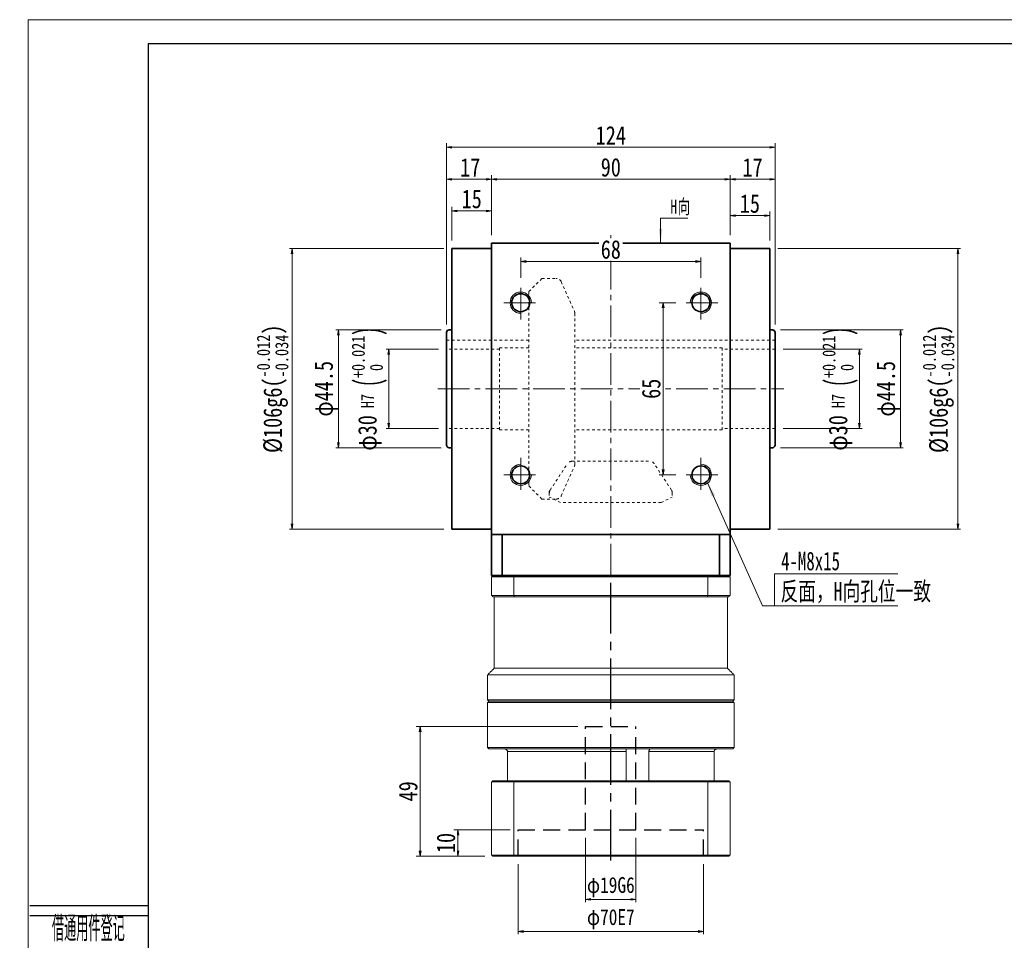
# Model space of a CAD drawing. Header units: millimetres. Extents: x -3 to 779, y 0 to 538.
# Tile 2 of 3: x -3 to 368, y 191 to 538. Entities that reach past the tile are written whole.
import ezdxf
from ezdxf.enums import TextEntityAlignment as Align

# ---------------------------------------------------------------- set-up
doc = ezdxf.new("R2010")
doc.units = ezdxf.units.MM
for name, pattern in [('CENTER2', [28.575, 19.05, -3.175, 3.175, -3.175]), ('DASHED2', [9.525, 6.35, -3.175]), ('点画线', [18, 12, -2, 2, -2]), ('虚线', [2, 1, -1])]:
    doc.linetypes.add(name, pattern=pattern)
for name, color, linetype in [('2细线层', 4, 'Continuous'), ('3中心线层', 1, 'CENTER2'), ('4虚线层', 6, 'DASHED2'), ('6文字层', 3, 'Continuous')]:
    doc.layers.add(name, color=color, linetype=linetype)
for name, color, linetype, lineweight in [('EB0', 7, 'Continuous', 35), ('中心线层', 1, '点画线', 18), ('图框_外框线', 7, 'Continuous', 18), ('尺寸线层', 3, 'Continuous', 18), ('尺寸线层 @ 1', 3, 'Continuous', 18), ('粗实线层', 7, 'Continuous', 35), ('虚线层', 6, '虚线', 18)]:
    doc.layers.add(name, color=color, linetype=linetype, lineweight=lineweight)
doc.styles.add('Annotative', font='SimSun.ttf')
doc.styles.add('PC_TEXTSTYLE', font='ISOCP.SHX', dxfattribs={"width": 0.707, "bigfont": 'GBCBIG.SHX'})
doc.styles.add('宋体', font='SimSun.ttf', dxfattribs={"width": 0.8})
doc.styles.add('标准', font='txt', dxfattribs={"width": 0.667})
doc.dimstyles.new('A水平标注$0', dxfattribs={"dimtxt": 3.5, "dimasz": 2, "dimexe": 1.5, "dimexo": 3, "dimgap": 1.1, "dimtad": 1, "dimtoh": 1, "dimdec": 4, "dimdsep": 46, "dimtxsty": '宋体', "dimblk": 'OPEN', "dimcen": 3, "dimclrd": 3, "dimclre": 3, "dimclrt": 6, "dimadec": 0, "dimazin": 0, "dimtm": 1e-09, "dimtfac": 1, "dimtdec": 4, "dimtix": 1, "dimtmove": 0, "dimatfit": 3, "dimldrblk": 'OPEN', "dimfxl": 0, "dimlwd": 13, "dimlwe": 13, "dimarcsym": 0})
doc.dimstyles.new('D直径标注φ25', dxfattribs={"dimtxt": 3.5, "dimasz": 2, "dimexe": 1, "dimexo": 3, "dimtad": 1, "dimtoh": 1, "dimdec": 1, "dimdsep": 46, "dimtxsty": '宋体', "dimblk": 'OPEN', "dimcen": 3, "dimclrd": 3, "dimclre": 3, "dimclrt": 130, "dimadec": 0, "dimazin": 0, "dimtm": 1e-09, "dimtfac": 1, "dimtdec": 1, "dimtmove": 0, "dimatfit": 0, "dimldrblk": 'OPEN', "dimfxl": 0, "dimlwd": 13, "dimlwe": 13, "dimarcsym": 0})

# ---------------------------------------------------------------- blocks, each defined once
blk = doc.blocks.new('_Open')
at = {"color": 0, "linetype": 'ByBlock', "lineweight": -2}
for p, q in [((-1, 0.17), (0, 0)), ((-1, -0.17), (0, 0)), ((0, 0), (-1, 0))]:
    blk.add_line(p, q, dxfattribs=at)
blk = doc.blocks.new('*D9')
at = {"layer": 'Defpoints', "color": 0, "transparency": 16777216}
for p in [(253.91, 446.91), (185.91, 437.75), (253.91, 437.75)]:
    blk.add_point(p, dxfattribs=at)
at = {"layer": '尺寸线层', "color": 3, "lineweight": 13, "transparency": 16777216}
for p, q in [((185.91, 440.75), (185.91, 448.41)), ((187.91, 446.91), (251.91, 446.91)), ((253.91, 440.75), (253.91, 448.41))]:
    blk.add_line(p, q, dxfattribs=at)
at = {"layer": '尺寸线层', "color": 3, "lineweight": 13, "transparency": 16777216, "xscale": 2, "yscale": 2, "zscale": 2, "rotation": 180}
blk.add_blockref('_Open', (185.91, 446.91), dxfattribs=at)
at = {"layer": '尺寸线层', "color": 3, "lineweight": 13, "transparency": 16777216, "xscale": 2, "yscale": 2, "zscale": 2}
blk.add_blockref('_Open', (253.91, 446.91), dxfattribs=at)
at = {"layer": '尺寸线层', "color": 6, "transparency": 16777216, "insert": (219.91, 451.41), "char_height": 7, "attachment_point": 5, "style": '宋体', "bg_fill": 3, "box_fill_scale": 1.1, "bg_fill_color": 256, "bg_fill_true_color": 13158600, "bg_fill_transparency": 0}
blk.add_mtext('68', dxfattribs=at)
blk = doc.blocks.new('*D10')
at = {"layer": 'Defpoints', "color": 0, "transparency": 16777216}
for p in [(247.51, 431.35), (239.67, 366.35), (247.51, 366.35)]:
    blk.add_point(p, dxfattribs=at)
at = {"layer": '尺寸线层', "color": 3, "lineweight": 13, "transparency": 16777216}
for p, q in [((244.51, 431.35), (238.17, 431.35)), ((239.67, 429.35), (239.67, 368.35)), ((244.51, 366.35), (238.17, 366.35))]:
    blk.add_line(p, q, dxfattribs=at)
at = {"layer": '尺寸线层', "color": 3, "lineweight": 13, "transparency": 16777216, "xscale": 2, "yscale": 2, "zscale": 2}
for p, rotation in [((239.67, 431.35), 90), ((239.67, 366.35), 270)]:
    blk.add_blockref('_Open', p, dxfattribs=dict(at, rotation=rotation))
at = {"layer": '尺寸线层', "color": 6, "transparency": 16777216, "insert": (235.17, 398.85), "char_height": 7, "attachment_point": 5, "rotation": 90, "style": '宋体', "bg_fill": 3, "box_fill_scale": 1.1, "bg_fill_color": 256, "bg_fill_true_color": 13158600, "bg_fill_transparency": 0}
blk.add_mtext('65', dxfattribs=at)
blk = doc.blocks.new('*D11')
at = {"layer": 'Defpoints', "color": 0, "transparency": 16777216}
for p in [(279.91, 451.85), (279.91, 345.85), (350.92, 345.85)]:
    blk.add_point(p, dxfattribs=at)
at = {"layer": '尺寸线层', "color": 3, "lineweight": 13, "transparency": 16777216}
for p, q in [((282.91, 451.85), (351.92, 451.85)), ((350.92, 449.85), (350.92, 347.85)), ((282.91, 345.85), (351.92, 345.85))]:
    blk.add_line(p, q, dxfattribs=at)
at = {"layer": '尺寸线层', "color": 3, "lineweight": 13, "transparency": 16777216, "xscale": 2, "yscale": 2, "zscale": 2}
for p, rotation in [((350.92, 451.85), 90), ((350.92, 345.85), 270)]:
    blk.add_blockref('_Open', p, dxfattribs=dict(at, rotation=rotation))
at = {"layer": '尺寸线层', "color": 130, "transparency": 16777216, "insert": (343.59, 398.85), "char_height": 7, "attachment_point": 5, "rotation": 90, "style": '宋体'}
blk.add_mtext('{\\A1;\\A1;%%C106g6({\\H0.707107x;\\S-0.012^ -0.034;})}', dxfattribs=at)
blk = doc.blocks.new('*D12')
at = {"layer": 'Defpoints', "color": 0, "transparency": 16777216}
for p in [(158.91, 421.1), (117.1, 376.6), (158.91, 376.6)]:
    blk.add_point(p, dxfattribs=at)
at = {"layer": '尺寸线层', "color": 3, "lineweight": 13, "transparency": 16777216}
for p, q in [((155.91, 421.1), (116.1, 421.1)), ((117.1, 419.1), (117.1, 378.6)), ((155.91, 376.6), (116.1, 376.6))]:
    blk.add_line(p, q, dxfattribs=at)
at = {"layer": '尺寸线层', "color": 3, "lineweight": 13, "transparency": 16777216, "xscale": 2, "yscale": 2, "zscale": 2}
for p, rotation in [((117.1, 421.1), 90), ((117.1, 376.6), 270)]:
    blk.add_blockref('_Open', p, dxfattribs=dict(at, rotation=rotation))
at = {"layer": '尺寸线层', "color": 130, "transparency": 16777216, "insert": (112.45, 398.85), "char_height": 7, "attachment_point": 5, "rotation": 90, "style": '宋体'}
blk.add_mtext('φ44.5', dxfattribs=at)
blk = doc.blocks.new('*D13')
at = {"layer": 'Defpoints', "color": 0, "transparency": 16777216}
for p in [(159.91, 451.85), (99.58, 345.85), (159.91, 345.85)]:
    blk.add_point(p, dxfattribs=at)
at = {"layer": '尺寸线层', "color": 3, "lineweight": 13, "transparency": 16777216}
for p, q in [((156.91, 451.85), (98.58, 451.85)), ((99.58, 449.85), (99.58, 347.85)), ((156.91, 345.85), (98.58, 345.85))]:
    blk.add_line(p, q, dxfattribs=at)
at = {"layer": '尺寸线层', "color": 3, "lineweight": 13, "transparency": 16777216, "xscale": 2, "yscale": 2, "zscale": 2}
for p, rotation in [((99.58, 451.85), 90), ((99.58, 345.85), 270)]:
    blk.add_blockref('_Open', p, dxfattribs=dict(at, rotation=rotation))
at = {"layer": '尺寸线层', "color": 130, "transparency": 16777216, "insert": (92.25, 398.85), "char_height": 7, "attachment_point": 5, "rotation": 90, "style": '宋体'}
blk.add_mtext('{\\A1;\\A1;%%C106g6({\\H0.707107x;\\S-0.012^ -0.034;})}', dxfattribs=at)
blk = doc.blocks.new('*D14')
at = {"layer": 'Defpoints', "color": 0, "transparency": 16777216}
for p in [(264.91, 477.94), (174.91, 453.85), (264.91, 453.85)]:
    blk.add_point(p, dxfattribs=at)
at = {"layer": '尺寸线层', "color": 3, "lineweight": 13, "transparency": 16777216}
for p, q in [((174.91, 456.85), (174.91, 479.44)), ((264.91, 456.85), (264.91, 479.44)), ((176.91, 477.94), (262.91, 477.94))]:
    blk.add_line(p, q, dxfattribs=at)
at = {"layer": '尺寸线层', "color": 3, "lineweight": 13, "transparency": 16777216, "xscale": 2, "yscale": 2, "zscale": 2, "rotation": 180}
blk.add_blockref('_Open', (174.91, 477.94), dxfattribs=at)
at = {"layer": '尺寸线层', "color": 3, "lineweight": 13, "transparency": 16777216, "xscale": 2, "yscale": 2, "zscale": 2}
blk.add_blockref('_Open', (264.91, 477.94), dxfattribs=at)
at = {"layer": '尺寸线层', "color": 6, "transparency": 16777216, "insert": (219.91, 482.44), "char_height": 7, "attachment_point": 5, "style": '宋体', "bg_fill": 3, "box_fill_scale": 1.1, "bg_fill_color": 256, "bg_fill_true_color": 13158600, "bg_fill_transparency": 0}
blk.add_mtext('90', dxfattribs=at)
blk = doc.blocks.new('*D15')
at = {"layer": 'Defpoints', "color": 0, "transparency": 16777216}
for p in [(279.91, 464.22), (264.91, 453.85), (279.91, 451.85)]:
    blk.add_point(p, dxfattribs=at)
at = {"layer": '尺寸线层', "color": 3, "lineweight": 13, "transparency": 16777216}
for p, q in [((264.91, 456.85), (264.91, 465.72)), ((279.91, 454.85), (279.91, 465.72)), ((266.91, 464.22), (277.91, 464.22))]:
    blk.add_line(p, q, dxfattribs=at)
at = {"layer": '尺寸线层', "color": 3, "lineweight": 13, "transparency": 16777216, "xscale": 2, "yscale": 2, "zscale": 2, "rotation": 180}
blk.add_blockref('_Open', (264.91, 464.22), dxfattribs=at)
at = {"layer": '尺寸线层', "color": 3, "lineweight": 13, "transparency": 16777216, "xscale": 2, "yscale": 2, "zscale": 2}
blk.add_blockref('_Open', (279.91, 464.22), dxfattribs=at)
at = {"layer": '尺寸线层', "color": 6, "transparency": 16777216, "insert": (272.41, 468.72), "char_height": 7, "attachment_point": 5, "style": '宋体', "bg_fill": 3, "box_fill_scale": 1.1, "bg_fill_color": 256, "bg_fill_true_color": 13158600, "bg_fill_transparency": 0}
blk.add_mtext('15', dxfattribs=at)
blk = doc.blocks.new('*D16')
at = {"layer": 'Defpoints', "color": 0, "transparency": 16777216}
for p in [(159.91, 465.98), (174.91, 453.85), (159.91, 451.85)]:
    blk.add_point(p, dxfattribs=at)
at = {"layer": '尺寸线层', "color": 3, "lineweight": 13, "transparency": 16777216}
for p, q in [((159.91, 454.85), (159.91, 467.48)), ((172.91, 465.98), (161.91, 465.98)), ((174.91, 456.85), (174.91, 467.48))]:
    blk.add_line(p, q, dxfattribs=at)
at = {"layer": '尺寸线层', "color": 3, "lineweight": 13, "transparency": 16777216, "xscale": 2, "yscale": 2, "zscale": 2, "rotation": 180}
blk.add_blockref('_Open', (159.91, 465.98), dxfattribs=at)
at = {"layer": '尺寸线层', "color": 3, "lineweight": 13, "transparency": 16777216, "xscale": 2, "yscale": 2, "zscale": 2}
blk.add_blockref('_Open', (174.91, 465.98), dxfattribs=at)
at = {"layer": '尺寸线层', "color": 6, "transparency": 16777216, "insert": (167.41, 470.48), "char_height": 7, "attachment_point": 5, "style": '宋体', "bg_fill": 3, "box_fill_scale": 1.1, "bg_fill_color": 256, "bg_fill_true_color": 13158600, "bg_fill_transparency": 0}
blk.add_mtext('15', dxfattribs=at)
blk = doc.blocks.new('*D17')
at = {"layer": 'Defpoints', "color": 0, "transparency": 16777216}
for p in [(157.91, 477.94), (174.91, 453.85), (157.91, 420.1)]:
    blk.add_point(p, dxfattribs=at)
at = {"layer": '尺寸线层', "color": 3, "lineweight": 13, "transparency": 16777216}
for p, q in [((157.91, 423.1), (157.91, 479.44)), ((174.91, 456.85), (174.91, 479.44)), ((172.91, 477.94), (159.91, 477.94))]:
    blk.add_line(p, q, dxfattribs=at)
at = {"layer": '尺寸线层', "color": 3, "lineweight": 13, "transparency": 16777216, "xscale": 2, "yscale": 2, "zscale": 2, "rotation": 180}
blk.add_blockref('_Open', (157.91, 477.94), dxfattribs=at)
at = {"layer": '尺寸线层', "color": 3, "lineweight": 13, "transparency": 16777216, "xscale": 2, "yscale": 2, "zscale": 2}
blk.add_blockref('_Open', (174.91, 477.94), dxfattribs=at)
at = {"layer": '尺寸线层', "color": 6, "transparency": 16777216, "insert": (166.86, 482.44), "char_height": 7, "attachment_point": 5, "style": '宋体', "bg_fill": 3, "box_fill_scale": 1.1, "bg_fill_color": 256, "bg_fill_true_color": 13158600, "bg_fill_transparency": 0}
blk.add_mtext('17', dxfattribs=at)
blk = doc.blocks.new('*D18')
at = {"layer": 'Defpoints', "color": 0, "transparency": 16777216}
for p in [(281.91, 477.94), (264.91, 453.85), (281.91, 420.1)]:
    blk.add_point(p, dxfattribs=at)
at = {"layer": '尺寸线层', "color": 3, "lineweight": 13, "transparency": 16777216}
for p, q in [((264.91, 456.85), (264.91, 479.44)), ((281.91, 423.1), (281.91, 479.44)), ((266.91, 477.94), (279.91, 477.94))]:
    blk.add_line(p, q, dxfattribs=at)
at = {"layer": '尺寸线层', "color": 3, "lineweight": 13, "transparency": 16777216, "xscale": 2, "yscale": 2, "zscale": 2, "rotation": 180}
blk.add_blockref('_Open', (264.91, 477.94), dxfattribs=at)
at = {"layer": '尺寸线层', "color": 3, "lineweight": 13, "transparency": 16777216, "xscale": 2, "yscale": 2, "zscale": 2}
blk.add_blockref('_Open', (281.91, 477.94), dxfattribs=at)
at = {"layer": '尺寸线层', "color": 6, "transparency": 16777216, "insert": (273.41, 482.44), "char_height": 7, "attachment_point": 5, "style": '宋体', "bg_fill": 3, "box_fill_scale": 1.1, "bg_fill_color": 256, "bg_fill_true_color": 13158600, "bg_fill_transparency": 0}
blk.add_mtext('17', dxfattribs=at)
blk = doc.blocks.new('*D19')
at = {"layer": 'Defpoints', "color": 0, "transparency": 16777216}
for p in [(157.91, 490.03), (157.91, 420.1), (281.91, 420.1)]:
    blk.add_point(p, dxfattribs=at)
at = {"layer": '尺寸线层', "color": 3, "lineweight": 13, "transparency": 16777216}
for p, q in [((157.91, 423.1), (157.91, 491.53)), ((281.91, 423.1), (281.91, 491.53)), ((279.91, 490.03), (159.91, 490.03))]:
    blk.add_line(p, q, dxfattribs=at)
at = {"layer": '尺寸线层', "color": 3, "lineweight": 13, "transparency": 16777216, "xscale": 2, "yscale": 2, "zscale": 2, "rotation": 180}
blk.add_blockref('_Open', (157.91, 490.03), dxfattribs=at)
at = {"layer": '尺寸线层', "color": 3, "lineweight": 13, "transparency": 16777216, "xscale": 2, "yscale": 2, "zscale": 2}
blk.add_blockref('_Open', (281.91, 490.03), dxfattribs=at)
at = {"layer": '尺寸线层', "color": 6, "transparency": 16777216, "insert": (219.91, 494.53), "char_height": 7, "attachment_point": 5, "style": '宋体', "bg_fill": 3, "box_fill_scale": 1.1, "bg_fill_color": 256, "bg_fill_true_color": 13158600, "bg_fill_transparency": 0}
blk.add_mtext('124', dxfattribs=at)
blk = doc.blocks.new('*X5')
at = {"layer": '尺寸线层', "linetype": 'Continuous'}
blk.add_hatch(color=0, dxfattribs=at).paths.add_polyline_path([(-1.02, -9.39), (-1.69, -3.99), (-0.34, -3.99)], flags=0)
at = {"layer": '尺寸线层', "color": 0, "linetype": 'Continuous'}
blk.add_line((-1.02, -9.39), (-1.02, 0), dxfattribs=at)
at = {"layer": '尺寸线层', "color": 0}
for p, q in [((-1.02, 0), (0, 0)), ((0, 0), (9.3, 0)), ((0, 0), (0, 0))]:
    blk.add_line(p, q, dxfattribs=at)
at = {"layer": '尺寸线层', "color": 0, "insert": (2.7, 1.08), "char_height": 5.4, "width": 13.1923, "attachment_point": 7, "line_spacing_factor": 1.15057, "style": '标准'}
blk.add_mtext('\\T1.1;H向', dxfattribs=at)
blk = doc.blocks.new('*D26')
at = {"layer": 'Defpoints', "color": 0, "transparency": 16777216}
for p in [(280.91, 421.1), (280.91, 376.6), (329.28, 376.6)]:
    blk.add_point(p, dxfattribs=at)
at = {"layer": '尺寸线层', "color": 3, "lineweight": 13, "transparency": 16777216}
for p, q in [((283.91, 421.1), (330.28, 421.1)), ((329.28, 419.1), (329.28, 378.6)), ((283.91, 376.6), (330.28, 376.6))]:
    blk.add_line(p, q, dxfattribs=at)
at = {"layer": '尺寸线层', "color": 3, "lineweight": 13, "transparency": 16777216, "xscale": 2, "yscale": 2, "zscale": 2}
for p, rotation in [((329.28, 421.1), 90), ((329.28, 376.6), 270)]:
    blk.add_blockref('_Open', p, dxfattribs=dict(at, rotation=rotation))
at = {"layer": '尺寸线层', "color": 130, "transparency": 16777216, "insert": (324.63, 398.85), "char_height": 7, "attachment_point": 5, "rotation": 90, "style": '宋体'}
blk.add_mtext('φ44.5', dxfattribs=at)
blk = doc.blocks.new('*D32')
at = {"color": 3, "lineweight": 13, "transparency": 16777216}
for p, q in [((184.91, 219.35), (184.91, 192.93)), ((254.91, 219.35), (254.91, 192.93)), ((186.91, 193.93), (252.91, 193.93))]:
    blk.add_line(p, q, dxfattribs=at)
at = {"layer": 'Defpoints', "color": 0, "transparency": 16777216}
for p in [(184.91, 222.35), (254.91, 222.35), (254.91, 193.93)]:
    blk.add_point(p, dxfattribs=at)
at = {"color": 3, "lineweight": 13, "transparency": 16777216, "xscale": 2, "yscale": 2, "zscale": 2, "rotation": 180}
blk.add_blockref('_Open', (184.91, 193.93), dxfattribs=at)
at = {"color": 3, "lineweight": 13, "transparency": 16777216, "xscale": 2, "yscale": 2, "zscale": 2}
blk.add_blockref('_Open', (254.91, 193.93), dxfattribs=at)
at = {"color": 130, "transparency": 16777216, "insert": (219.91, 198.56), "char_height": 6, "attachment_point": 5, "style": '宋体'}
blk.add_mtext('φ70E7', dxfattribs=at)
blk = doc.blocks.new('*D33')
at = {"color": 3, "lineweight": 13, "transparency": 16777216}
for p, q in [((210.41, 229.35), (210.41, 205.05)), ((229.41, 229.35), (229.41, 205.05)), ((212.41, 206.05), (227.41, 206.05))]:
    blk.add_line(p, q, dxfattribs=at)
at = {"layer": 'Defpoints', "color": 0, "transparency": 16777216}
for p in [(210.41, 232.35), (229.41, 232.35), (229.41, 206.05)]:
    blk.add_point(p, dxfattribs=at)
at = {"color": 3, "lineweight": 13, "transparency": 16777216, "xscale": 2, "yscale": 2, "zscale": 2, "rotation": 180}
blk.add_blockref('_Open', (210.41, 206.05), dxfattribs=at)
at = {"color": 3, "lineweight": 13, "transparency": 16777216, "xscale": 2, "yscale": 2, "zscale": 2}
blk.add_blockref('_Open', (229.41, 206.05), dxfattribs=at)
at = {"color": 130, "transparency": 16777216, "insert": (219.91, 210.68), "char_height": 6, "attachment_point": 5, "style": '宋体'}
blk.add_mtext('φ19G6', dxfattribs=at)
blk = doc.blocks.new('*D34')
at = {"layer": 'Defpoints', "color": 0, "transparency": 16777216}
for p in [(184.91, 232.35), (175.31, 222.35)]:
    blk.add_point(p, dxfattribs=at)
at = {"layer": '粗实线层', "color": 3, "lineweight": 13, "transparency": 16777216}
for p, q in [((181.91, 232.35), (160.71, 232.35)), ((162.21, 230.35), (162.21, 224.35)), ((172.31, 222.35), (160.71, 222.35))]:
    blk.add_line(p, q, dxfattribs=at)
at = {"layer": '粗实线层', "color": 3, "lineweight": 13, "transparency": 16777216, "xscale": 2, "yscale": 2, "zscale": 2}
for p, rotation in [((162.21, 232.35), 90), ((162.21, 222.35), 270)]:
    blk.add_blockref('_Open', p, dxfattribs=dict(at, rotation=rotation))
at = {"layer": '粗实线层', "color": 6, "transparency": 16777216, "insert": (157.71, 227.35), "char_height": 7, "attachment_point": 5, "rotation": 90, "style": '宋体', "bg_fill": 3, "box_fill_scale": 1.1, "bg_fill_color": 256, "bg_fill_true_color": 13158600, "bg_fill_transparency": 0}
blk.add_mtext('10', dxfattribs=at)
at = {"layer": 'Defpoints', "color": 0, "transparency": 16777216}
blk.add_point((162.21, 222.35), dxfattribs=at)
blk = doc.blocks.new('*D35')
at = {"layer": 'Defpoints', "color": 0, "transparency": 16777216}
for p in [(210.41, 271.35), (147.96, 222.35), (175.31, 222.35)]:
    blk.add_point(p, dxfattribs=at)
at = {"layer": '粗实线层', "color": 3, "lineweight": 13, "transparency": 16777216}
for p, q in [((207.41, 271.35), (146.46, 271.35)), ((147.96, 269.35), (147.96, 224.35)), ((172.31, 222.35), (146.46, 222.35))]:
    blk.add_line(p, q, dxfattribs=at)
at = {"layer": '粗实线层', "color": 3, "lineweight": 13, "transparency": 16777216, "xscale": 2, "yscale": 2, "zscale": 2}
for p, rotation in [((147.96, 271.35), 90), ((147.96, 222.35), 270)]:
    blk.add_blockref('_Open', p, dxfattribs=dict(at, rotation=rotation))
at = {"layer": '粗实线层', "color": 6, "transparency": 16777216, "insert": (143.46, 246.85), "char_height": 7, "attachment_point": 5, "rotation": 90, "style": '宋体', "bg_fill": 3, "box_fill_scale": 1.1, "bg_fill_color": 256, "bg_fill_true_color": 13158600, "bg_fill_transparency": 0}
blk.add_mtext('49', dxfattribs=at)
blk = doc.blocks.new('*D36')
at = {"color": 3, "lineweight": 13, "transparency": 16777216}
for p, q in [((154.91, 413.85), (135.07, 413.85)), ((136.07, 385.85), (136.07, 411.85)), ((154.91, 383.85), (135.07, 383.85))]:
    blk.add_line(p, q, dxfattribs=at)
at = {"layer": 'Defpoints', "color": 0, "transparency": 16777216}
for p in [(136.07, 413.85), (157.91, 413.85), (157.91, 383.85)]:
    blk.add_point(p, dxfattribs=at)
at = {"color": 3, "lineweight": 13, "transparency": 16777216, "xscale": 2, "yscale": 2, "zscale": 2}
for p, rotation in [((136.07, 413.85), 90), ((136.07, 383.85), 270)]:
    blk.add_blockref('_Open', p, dxfattribs=dict(at, rotation=rotation))
at = {"color": 130, "transparency": 16777216, "insert": (128.83, 398.85), "char_height": 7, "attachment_point": 5, "rotation": 90, "style": '宋体'}
blk.add_mtext('{\\A1;φ30{}{{\\H0.7x;\\C2; H7 {\\H2x;\\W0.5;(}\\S+0.021^  0;{\\H2x;\\W0.5;)}}}}', dxfattribs=at)
blk = doc.blocks.new('*D37')
at = {"color": 3, "lineweight": 13, "transparency": 16777216}
for p, q in [((284.91, 413.85), (314.73, 413.85)), ((313.73, 385.85), (313.73, 411.85)), ((284.91, 383.85), (314.73, 383.85))]:
    blk.add_line(p, q, dxfattribs=at)
at = {"layer": 'Defpoints', "color": 0, "transparency": 16777216}
for p in [(281.91, 413.85), (313.73, 413.85), (281.91, 383.85)]:
    blk.add_point(p, dxfattribs=at)
at = {"color": 3, "lineweight": 13, "transparency": 16777216, "xscale": 2, "yscale": 2, "zscale": 2}
for p, rotation in [((313.73, 413.85), 90), ((313.73, 383.85), 270)]:
    blk.add_blockref('_Open', p, dxfattribs=dict(at, rotation=rotation))
at = {"color": 130, "transparency": 16777216, "insert": (306.49, 398.85), "char_height": 7, "attachment_point": 5, "rotation": 90, "style": '宋体'}
blk.add_mtext('{\\A1;φ30{}{{\\H0.7x;\\C2; H7 {\\H2x;\\W0.5;(}\\S+0.021^  0;{\\H2x;\\W0.5;)}}}}', dxfattribs=at)

msp = doc.modelspace()

# ---------------------------------------------------------------- hatches: boundary and pattern name
at = {"layer": '尺寸线层', "linetype": 'Continuous'}
msp.add_hatch(color=0, dxfattribs=at).paths.add_polyline_path([(256.46501, 363.27316), (259.28299, 358.61756), (258.05029, 358.06715)], flags=0)

# ---------------------------------------------------------------- linework, layer by layer
at = {"color": 7, "linetype": 'Continuous', "lineweight": 15}
for p, q in [((174.91035, 327.85227), (183.318, 327.85227)), ((174.91035, 320.85227), (174.91035, 327.85227)), ((183.49606, 328.35227), (175.41035, 328.35227)), ((183.318, 327.85227), (256.5027, 327.85227)), ((183.318, 327.85227), (183.318, 320.85227)), ((256.32463, 328.35227), (183.49606, 328.35227)), ((264.41035, 328.35227), (256.32463, 328.35227)), ((256.5027, 327.85227), (264.91035, 327.85227)), ((256.5027, 320.85227), (256.5027, 327.85227)), ((264.91035, 327.85227), (264.91035, 320.85227)), ((183.318, 320.85227), (174.91035, 320.85227)), ((175.41035, 320.35227), (183.49606, 320.35227)), ((256.5027, 320.85227), (183.318, 320.85227)), ((183.49606, 320.35227), (256.32463, 320.35227)), ((256.32463, 320.35227), (264.41035, 320.35227)), ((264.91035, 320.85227), (256.5027, 320.85227)), ((266.41035, 290.85227), (173.41035, 290.85227)), ((263.91035, 293.35227), (175.91035, 293.35227)), ((266.41035, 281.35227), (173.41035, 281.35227)), ((173.41035, 280.35227), (219.91035, 280.35227)), ((219.91035, 280.85227), (173.91035, 280.85227)), ((173.91035, 280.85227), (265.91035, 280.85227)), ((265.91035, 280.85227), (219.91035, 280.85227)), ((219.91035, 280.35227), (266.41035, 280.35227)), ((266.41035, 263.35227), (173.41035, 263.35227)), ((173.91035, 262.85227), (265.91035, 262.85227)), ((180.90958, 261.85227), (225.73878, 261.85227)), ((180.90958, 250.85227), (180.90958, 261.85227)), ((225.73878, 261.85227), (225.73878, 250.85227)), ((234.27019, 250.85227), (234.27019, 261.85227)), ((234.27019, 261.85227), (258.91111, 261.85227)), ((258.91111, 261.85227), (258.91111, 250.85227)), ((174.91035, 250.45227), (183.318, 250.45227)), ((174.91035, 250.45227), (174.91035, 222.75227)), ((183.46038, 250.85227), (175.31035, 250.85227)), ((183.318, 250.45227), (183.318, 222.75227)), ((183.318, 250.45227), (256.5027, 250.45227)), ((256.36031, 250.85227), (183.46038, 250.85227)), ((264.51035, 250.85227), (256.36031, 250.85227)), ((256.5027, 250.45227), (256.5027, 222.75227)), ((256.5027, 250.45227), (264.91035, 250.45227)), ((264.91035, 250.45227), (264.91035, 222.75227)), ((183.318, 222.75227), (174.91035, 222.75227)), ((175.31035, 222.35227), (183.46038, 222.35227)), ((256.5027, 222.75227), (183.318, 222.75227)), ((183.46038, 222.35227), (256.36031, 222.35227)), ((256.36031, 222.35227), (264.51035, 222.35227)), ((264.91035, 222.75227), (256.5027, 222.75227))]:
    msp.add_line(p, q, dxfattribs=at)
for points in [[(175.41035, 328.35227), (174.91035, 327.85227)], [(183.49606, 328.35227), (183.318, 327.85227)], [(256.32463, 328.35227), (256.5027, 327.85227)], [(264.41035, 328.35227), (264.91035, 327.85227)], [(174.91035, 320.85227), (175.41035, 320.35227)], [(175.91035, 293.35227), (175.91035, 320.35227)], [(183.318, 320.85227), (183.49606, 320.35227)], [(256.5027, 320.85227), (256.32463, 320.35227)], [(263.91035, 320.35227), (263.91035, 293.35227)], [(264.41035, 320.35227), (264.91035, 320.85227)], [(173.41035, 290.85227), (175.91035, 293.35227)], [(173.41035, 281.35227), (173.41035, 290.85227)], [(263.91035, 293.35227), (266.41035, 290.85227)], [(266.41035, 290.85227), (266.41035, 281.35227)], [(173.91035, 280.85227), (173.41035, 281.35227)], [(173.41035, 280.35227), (173.91035, 280.85227)], [(173.41035, 263.35227), (173.41035, 280.35227)], [(266.41035, 281.35227), (265.91035, 280.85227)], [(265.91035, 280.85227), (266.41035, 280.35227)], [(266.41035, 280.35227), (266.41035, 263.35227)], [(173.91035, 262.85227), (173.41035, 263.35227)], [(266.41035, 263.35227), (265.91035, 262.85227)], [(174.91035, 250.45227), (175.31035, 250.85227)], [(183.318, 250.45227), (183.46038, 250.85227)], [(256.5027, 250.45227), (256.36031, 250.85227)], [(264.51035, 250.85227), (264.91035, 250.45227)], [(174.91035, 222.75227), (175.31035, 222.35227)], [(183.46038, 222.35227), (183.318, 222.75227)], [(256.36031, 222.35227), (256.5027, 222.75227)], [(264.51035, 222.35227), (264.91035, 222.75227)]]:
    msp.add_open_spline(points, degree=1, dxfattribs=at)
for points, knots in [([(180.90958, 261.85227), (180.89935, 261.96235), (180.87888, 262.18249), (180.71931, 262.47739), (180.48009, 262.70531), (180.20261, 262.83306), (180.0121, 262.84669), (179.93412, 262.85227)], [0, 0, 0, 0, 0.324175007, 0.648284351, 0.979229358, 1.316860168, 1.550819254, 1.550819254, 1.550819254, 1.550819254]), ([(225.70876, 262.72875), (225.70829, 262.72127), (225.70531, 262.67419), (225.71796, 262.491), (225.73413, 262.198), (225.73723, 261.96753), (225.73878, 261.85227)], [0, 0, 0, 0, 0.0513915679, 0.3237471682, 0.6004135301, 0.8771995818, 0.8771995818, 0.8771995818, 0.8771995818]), ([(234.27019, 261.85227), (234.27682, 261.96235), (234.29007, 262.18249), (234.38941, 262.47739), (234.52585, 262.70531), (234.66751, 262.83306), (234.75004, 262.84669), (234.78382, 262.85227)], [0, 0, 0, 0, 0.251379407, 0.502707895, 0.759337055, 1.021150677, 1.202572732, 1.202572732, 1.202572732, 1.202572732]), ([(259.88657, 262.85227), (259.86968, 262.85199), (259.74436, 262.84992), (259.51213, 262.79659), (259.23147, 262.62134), (259.02257, 262.35792), (258.92302, 262.08408), (258.91414, 261.91126), (258.91111, 261.85227)], [0, 0, 0, 0, 0.05070556, 0.376081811, 0.704498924, 1.040598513, 1.377079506, 1.551483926, 1.551483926, 1.551483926, 1.551483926])]:
    msp.add_open_spline(points, degree=3, knots=knots, dxfattribs=at)
at = {"layer": '2细线层'}
for p, q in [((0.60975, 203.78138), (45.30314, 203.78138)), ((0.60975, 199.96333), (45.30314, 199.96333))]:
    msp.add_line(p, q, dxfattribs=at)
at = {"layer": '3中心线层'}
msp.add_line((219.91384, 220.77468), (219.91176, 328.35227), dxfattribs=at)
at = {"layer": '4虚线层'}
for p, q in [((210.4128, 271.35227), (229.4128, 271.35227)), ((210.4135, 232.35227), (210.4128, 271.35227)), ((229.4135, 232.35227), (229.4128, 271.35227)), ((184.9135, 232.35227), (254.9135, 232.35227)), ((184.91367, 222.35227), (184.9135, 232.35227)), ((254.91367, 222.35227), (254.9135, 232.35227))]:
    msp.add_line(p, q, dxfattribs=at)
at = {"layer": 'EB0'}
for p, q in [((264.91176, 328.35227), (174.91176, 328.35227)), ((259.91176, 328.35227), (264.91176, 328.35227))]:
    msp.add_line(p, q, dxfattribs=at)
at = {"layer": '中心线层'}
for p, q in [((219.91176, 328.35227), (219.91176, 456.85227)), ((185.91176, 424.95227), (185.91176, 437.75227)), ((253.91176, 424.95227), (253.91176, 437.75227)), ((179.51176, 431.35227), (192.31176, 431.35227)), ((260.31176, 431.35227), (247.51176, 431.35227)), ((154.57524, 398.85227), (285.24827, 398.85227)), ((185.91176, 372.75227), (185.91176, 359.95227)), ((253.91176, 372.75227), (253.91176, 359.95227)), ((179.51176, 366.35227), (192.31176, 366.35227)), ((260.31176, 366.35227), (247.51176, 366.35227))]:
    msp.add_line(p, q, dxfattribs=at)
at = {"layer": '尺寸线层', "color": 0, "linetype": 'Continuous'}
msp.add_line((256.46501, 363.27316), (277.16176, 316.92049), dxfattribs=at)
at = {"layer": '尺寸线层', "color": 0}
for p, q in [((281.6419, 328.99985), (328.25271, 328.99985)), ((281.6419, 316.92049), (281.6419, 328.99985)), ((277.16176, 316.92049), (281.6419, 316.92049)), ((281.6419, 316.92049), (328.25271, 316.92049))]:
    msp.add_line(p, q, dxfattribs=at)
at = {"layer": '粗实线层'}
for p, q in [((174.91176, 453.85227), (264.91176, 453.85227)), ((174.91176, 343.85227), (174.91176, 453.85227)), ((264.91176, 343.85227), (264.91176, 453.85227)), ((174.91176, 451.85227), (159.91176, 451.85227)), ((159.91176, 345.85227), (159.91176, 451.85227)), ((264.91176, 451.85227), (279.91176, 451.85227)), ((279.91176, 345.85227), (279.91176, 451.85227)), ((157.91176, 377.60227), (157.91176, 420.10227)), ((159.91176, 421.10227), (158.91176, 421.10227)), ((159.91176, 376.60227), (158.91176, 376.60227)), ((279.91176, 376.60227), (280.91176, 376.60227)), ((159.91176, 345.85227), (174.91176, 345.85227)), ((174.91176, 345.85227), (159.91176, 345.85227)), ((264.91176, 345.85227), (279.91176, 345.85227)), ((174.91176, 343.85227), (264.91176, 343.85227)), ((174.91176, 328.35227), (174.91176, 343.85227)), ((178.91176, 328.35227), (178.91176, 343.85227)), ((260.91176, 328.35227), (260.91176, 343.85227)), ((264.91176, 328.35227), (264.91176, 343.85227))]:
    msp.add_line(p, q, dxfattribs=at)
for centre in [(185.91176, 431.35227), (253.91176, 431.35227), (185.91176, 366.35227), (253.91176, 366.35227)]:
    msp.add_circle(centre, 3.4, dxfattribs=at)
at = {"layer": '粗实线层', "lineweight": 18}
for centre, start, end in [((185.91176, 431.35227), 0, 270), ((253.91176, 431.35227), 270, 180), ((185.91176, 366.35227), 90, 360), ((253.91176, 366.35227), 180, 90)]:
    msp.add_arc(centre, 4, start, end, dxfattribs=at)
at = {"layer": '粗实线层'}
for centre, start, end in [((158.91176, 420.10227), 89.9999999, 179.9999999), ((158.91176, 377.60227), 180, 270), ((280.91176, 377.60227), 270.0000001, 0.0000001)]:
    msp.add_arc(centre, 1, start, end, dxfattribs=at)
at = {"layer": '虚线层'}
for p, q in [((193.91176, 440.49227), (188.91176, 435.49227)), ((193.91176, 440.49227), (199.34491, 440.49227)), ((201.17248, 439.30468), (206.14932, 428.10898)), ((188.91176, 435.49227), (188.91176, 362.21227)), ((206.32176, 427.32395), (206.32176, 370.38059)), ((188.91176, 417.15227), (157.91176, 417.15227)), ((177.91176, 413.85227), (157.91176, 413.85227)), ((177.91176, 383.35227), (177.91176, 414.35227)), ((188.91176, 414.35227), (177.91176, 414.35227)), ((261.91176, 414.35227), (206.32176, 414.35227)), ((261.91176, 383.35227), (261.91176, 414.35227)), ((281.91176, 413.85227), (261.91176, 413.85227)), ((177.91176, 383.85227), (157.91176, 383.85227)), ((188.91176, 383.35227), (177.91176, 383.35227)), ((261.91176, 383.35227), (206.32176, 383.35227)), ((281.91176, 383.85227), (261.91176, 383.85227)), ((197.01878, 360.54769), (203.54693, 370.61298)), ((201.17248, 358.39986), (206.14932, 369.59556)), ((205.18443, 371.46227), (234.68848, 371.46227)), ((242.80473, 360.54769), (236.27658, 370.61298)), ((193.91176, 357.21227), (188.91176, 362.21227)), ((196.69676, 360.05119), (197.01878, 360.54769)), ((193.91176, 357.21227), (199.34491, 357.21227)), ((196.69676, 360.05119), (196.69676, 359.52027)), ((196.69676, 359.52027), (196.69676, 357.96281)), ((200.91754, 355.85227), (196.69676, 357.96281)), ((238.90598, 355.85227), (243.12676, 357.96281)), ((243.12676, 359.52027), (243.12676, 357.96281)), ((238.90598, 355.85227), (200.91754, 355.85227))]:
    msp.add_line(p, q, dxfattribs=at)
for centre, start, end in [((199.34491, 438.49227), 23.9666667, 90), ((204.32176, 427.29657), 0, 23.9666667), ((205.18443, 369.46227), 90, 147.0333333), ((204.32176, 370.40797), 336.0333333, 0), ((234.63908, 369.46227), 32.9666667, 90), ((198.69676, 359.45939), 147.0333333, 180), ((241.12676, 359.45939), 0, 32.9666667), ((199.34491, 359.21227), 270, 336.0333333)]:
    msp.add_arc(centre, 2, start, end, dxfattribs=at)

# ---------------------------------------------------------------- texts
at = {"layer": '6文字层', "color": 3, "style": 'PC_TEXTSTYLE', "width": 0.667}
msp.add_text('借通用件登记', height=9.545135, dxfattribs=at).set_placement((22.71408, 195.44387), align=Align.MIDDLE)
at = {"layer": '尺寸线层', "color": 0, "style": '标准', "width": 0.667}
msp.add_text('4-M8x15', height=7, dxfattribs=at).set_placement((284.17725, 330.33048))
at = {"layer": '尺寸线层 @ 1', "color": 0, "style": 'Annotative', "width": 0.7}
msp.add_text('反面，H向孔位一致', height=7, dxfattribs=at).set_placement((283.97143, 318.89535))

# ---------------------------------------------------------------- dimensions: what is measured, and where the dimension line sits
for base, p1, p2, text, picture, middle in [((229.4135, 206.04848), (210.4135, 232.35227), (229.4135, 232.35227), 'φ<>G6', '*D33', (219.9135, 206.04848)), ((254.91367, 193.92891), (184.91367, 222.35227), (254.91367, 222.35227), 'φ<>E7', '*D32', (219.91367, 193.92891))]:
    dim = msp.add_linear_dim(base=base, p1=p1, p2=p2, text=text, dimstyle='D直径标注φ25', override={"dimtxt": 6, "dimgap": 1.5, "dimpost": '<>', "dimtvp": 0.1, "dimtfill": 0})
    dim.commit()
    dim.dimension.update_dxf_attribs({"geometry": picture, "text_midpoint": middle, "dimtype": 160})
at = {"layer": '尺寸线层'}
for base, p1, p2, override, picture, middle in [((99.58251, 345.85227), (159.91176, 451.85227), (159.91176, 345.85227), {"dimtxt": 7, "dimgap": 1, "dimpost": 'φ<>', "dimtp": -0.012, "dimtm": 0.034, "dimtdec": 3, "dimtfill": 0}, '*D13', (99.58251, 398.85227)), ((350.92067, 345.85227), (279.91176, 451.85227), (279.91176, 345.85227), {"dimtxt": 7, "dimgap": 1, "dimpost": 'φ<>', "dimtp": -0.012, "dimtm": 0.034, "dimtdec": 3, "dimtfill": 0, "dimtzin": 8}, '*D11', (350.92067, 398.85227))]:
    dim = msp.add_linear_dim(base=base, p1=p1, p2=p2, angle=270, text='{\\A1;\\A1;%%C106g6({\\H0.707107x;\\S-0.012^ -0.034;})}', dimstyle='D直径标注φ25', override=override, dxfattribs=at)
    dim.commit()
    dim.dimension.update_dxf_attribs({"geometry": picture, "text_midpoint": middle, "dimtype": 160})
dim = msp.add_linear_dim(base=(117.10318, 376.60227), p1=(158.91176, 421.10227), p2=(158.91176, 376.60227), angle=270, dimstyle='D直径标注φ25', override={"dimtxt": 7, "dimgap": 1, "dimpost": 'φ<>', "dimtfill": 0}, dxfattribs=at)
dim.commit()
dim.dimension.update_dxf_attribs({"geometry": '*D12', "text_midpoint": (117.10318, 398.85227), "dimtype": 160})

# ---------------------------------------------------------------- next in the draw order: dimensions: what is measured, and where the dimension line sits
dim = msp.add_linear_dim(base=(253.91176, 446.91176), p1=(185.91176, 437.75227), p2=(253.91176, 437.75227), dimstyle='A水平标注$0', override={"dimtxt": 7, "dimgap": 1, "dimdec": 1, "dimpost": '<>', "dimblk": 'Open', "dimtvp": 0.1, "dimtfill": 1, "dimtfillclr": 256}, dxfattribs=at)
dim.commit()
dim.dimension.update_dxf_attribs({"geometry": '*D9', "text_midpoint": (219.91176, 446.91176), "dimtype": 160})
dim = msp.add_linear_dim(base=(239.67459, 366.35227), p1=(247.51176, 431.35227), p2=(247.51176, 366.35227), angle=270, dimstyle='A水平标注$0', override={"dimtxt": 7, "dimgap": 1, "dimdec": 1, "dimpost": '<>', "dimblk": 'Open', "dimtvp": 0.1, "dimtfill": 1, "dimtfillclr": 256}, dxfattribs=at)
dim.commit()
dim.dimension.update_dxf_attribs({"geometry": '*D10', "text_midpoint": (239.67459, 398.85227), "dimtype": 160})

# ---------------------------------------------------------------- next in the draw order: linework, layer by layer
at = {"layer": '虚线层'}
msp.add_line((281.91176, 417.15227), (206.32176, 417.15227), dxfattribs=at)

# ---------------------------------------------------------------- next in the draw order: dimensions: what is measured, and where the dimension line sits
at = {"layer": '尺寸线层'}
dim = msp.add_linear_dim(base=(264.91176, 477.94354), p1=(174.91176, 453.85227), p2=(264.91176, 453.85227), dimstyle='A水平标注$0', override={"dimtxt": 7, "dimgap": 1, "dimdec": 1, "dimpost": '<>', "dimblk": 'Open', "dimtvp": 0.1, "dimtfill": 1, "dimtfillclr": 256}, dxfattribs=at)
dim.commit()
dim.dimension.update_dxf_attribs({"geometry": '*D14', "text_midpoint": (219.91176, 477.94354), "dimtype": 160})

# ---------------------------------------------------------------- next in the draw order: dimensions: what is measured, and where the dimension line sits
for base, p1, p2, picture, middle in [((159.91176, 465.98073), (174.91176, 453.85227), (159.91176, 451.85227), '*D16', (167.41176, 465.98073)), ((279.91176, 464.22442), (264.91176, 453.85227), (279.91176, 451.85227), '*D15', (272.41176, 464.22442))]:
    dim = msp.add_linear_dim(base=base, p1=p1, p2=p2, dimstyle='A水平标注$0', override={"dimtxt": 7, "dimgap": 1, "dimdec": 1, "dimpost": '<>', "dimblk": 'Open', "dimtvp": 0.1, "dimtfill": 1, "dimtfillclr": 256}, dxfattribs=at)
    dim.commit()
    dim.dimension.update_dxf_attribs({"geometry": picture, "text_midpoint": middle, "dimtype": 160})

# ---------------------------------------------------------------- next in the draw order: dimensions: what is measured, and where the dimension line sits
for base, p1, p2, picture, middle in [((157.91176, 477.94354), (174.91176, 453.85227), (157.91176, 420.10227), '*D17', (166.85512, 477.94354)), ((281.91176, 477.94354), (264.91176, 453.85227), (281.91176, 420.10227), '*D18', (273.41176, 477.94354))]:
    dim = msp.add_linear_dim(base=base, p1=p1, p2=p2, dimstyle='A水平标注$0', override={"dimtxt": 7, "dimgap": 1, "dimdec": 1, "dimpost": '<>', "dimblk": 'Open', "dimtvp": 0.1, "dimtfill": 1, "dimtfillclr": 256}, dxfattribs=at)
    dim.commit()
    dim.dimension.update_dxf_attribs({"geometry": picture, "text_midpoint": middle, "dimtype": 160})

# ---------------------------------------------------------------- next in the draw order: dimensions: what is measured, and where the dimension line sits
dim = msp.add_linear_dim(base=(157.91176, 490.02831), p1=(281.91176, 420.10227), p2=(157.91176, 420.10227), dimstyle='A水平标注$0', override={"dimtxt": 7, "dimgap": 1, "dimdec": 1, "dimpost": '<>', "dimblk": 'Open', "dimtvp": 0.1, "dimtfill": 1, "dimtfillclr": 256}, dxfattribs=at)
dim.commit()
dim.dimension.update_dxf_attribs({"geometry": '*D19', "text_midpoint": (219.91176, 490.02831), "dimtype": 160})

# ---------------------------------------------------------------- next in the draw order: linework, layer by layer
at = {"layer": '图框_外框线', "color": 3}
msp.add_lwpolyline([(0, 0), (761.09267, 0), (761.09267, 538.20124), (0, 538.20124)], close=True, dxfattribs=at)
at = {"layer": '图框_外框线', "color": 3, "lineweight": 25}
msp.add_lwpolyline([(45.30314, 9.06063), (752.03204, 9.06063), (752.03204, 529.14062), (45.30314, 529.14062)], close=True, dxfattribs=at)
at = {"layer": '粗实线层'}
for p, q in [((279.91176, 421.10227), (280.91176, 421.10227)), ((281.91176, 377.60227), (281.91176, 420.10227))]:
    msp.add_line(p, q, dxfattribs=at)
msp.add_arc((280.91176, 420.10227), 1, 0, 90, dxfattribs=at)

# ---------------------------------------------------------------- next in the draw order: block references
at = {"layer": '尺寸线层'}
msp.add_blockref('*X5', (239.73888, 463.24147), dxfattribs=at)

# ---------------------------------------------------------------- next in the draw order: dimensions: what is measured, and where the dimension line sits
for base, p1, p2, picture, middle in [((136.06872, 413.85227), (157.91176, 383.85227), (157.91176, 413.85227), '*D36', (136.06872, 398.85227)), ((313.72805, 413.85227), (281.91176, 383.85227), (281.91176, 413.85227), '*D37', (313.72805, 398.85227))]:
    dim = msp.add_linear_dim(base=base, p1=p1, p2=p2, angle=90, text='{\\A1;φ<>{}{{\\H0.7x;\\C2; H7 {\\H2x;\\W0.5;(}\\S+0.021^  0;{\\H2x;\\W0.5;)}}}}', dimstyle='D直径标注φ25', override={"dimtxt": 7, "dimgap": 1, "dimpost": '<>', "dimtol": 0, "dimlim": 0, "dimtp": 0.021, "dimtm": 0, "dimtdec": 3, "dimtvp": 0.1, "dimtfill": 0})
    dim.commit()
    dim.dimension.update_dxf_attribs({"geometry": picture, "text_midpoint": middle, "dimtype": 160})
dim = msp.add_linear_dim(base=(329.28452, 376.60227), p1=(280.91176, 421.10227), p2=(280.91176, 376.60227), angle=270, dimstyle='D直径标注φ25', override={"dimtxt": 7, "dimgap": 1, "dimpost": 'φ<>', "dimtfill": 0}, dxfattribs=at)
dim.commit()
dim.dimension.update_dxf_attribs({"geometry": '*D26', "text_midpoint": (329.28452, 398.85227), "dimtype": 160})

# ---------------------------------------------------------------- next in the draw order: dimensions: what is measured, and where the dimension line sits
at = {"layer": '粗实线层'}
dim = msp.add_linear_dim(base=(162.20762, 222.35227), p1=(184.9135, 232.35227), p2=(175.31035, 222.35227), angle=90, dimstyle='A水平标注$0', override={"dimtxt": 7, "dimgap": 1, "dimdec": 1, "dimpost": '<>', "dimblk": 'Open', "dimtvp": 0.1, "dimtfill": 1, "dimtfillclr": 256}, dxfattribs=at)
dim.commit()
dim.dimension.update_dxf_attribs({"geometry": '*D34', "text_midpoint": (157.70762, 227.35227)})

# ---------------------------------------------------------------- next in the draw order: dimensions: what is measured, and where the dimension line sits
dim = msp.add_linear_dim(base=(147.96104, 222.35227), p1=(210.4128, 271.35227), p2=(175.31035, 222.35227), angle=90, dimstyle='A水平标注$0', override={"dimtxt": 7, "dimgap": 1, "dimdec": 1, "dimpost": '<>', "dimblk": 'Open', "dimtvp": 0.1, "dimtfill": 1, "dimtfillclr": 256}, dxfattribs=at)
dim.commit()
dim.dimension.update_dxf_attribs({"geometry": '*D35', "text_midpoint": (143.46104, 246.85227)})

doc.saveas('drawing.dxf')
